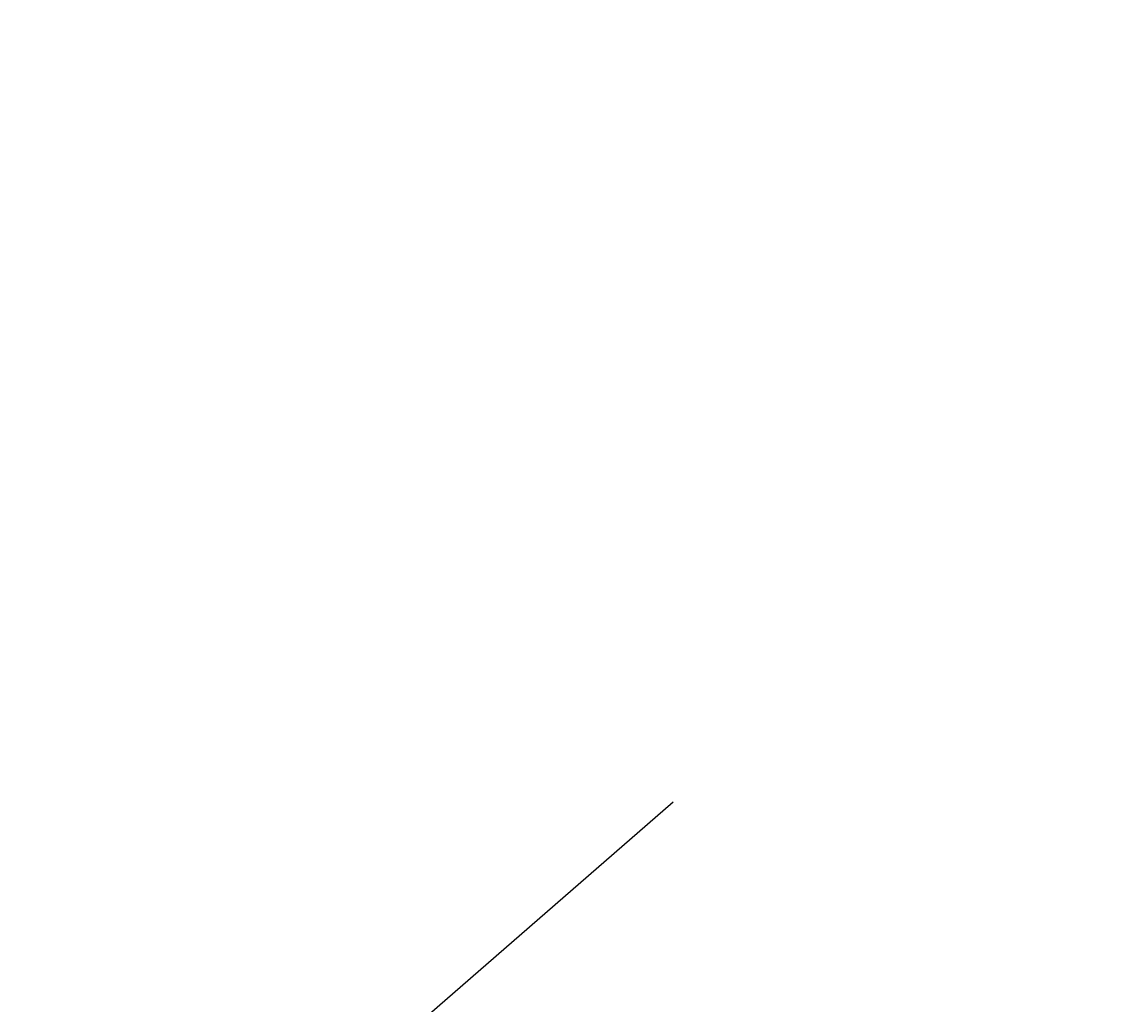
# Model space of a CAD drawing. Header units: inches. Extents: x 0 to 420, y 0 to 297.
# Tile 61 of 90: x 169 to 198, y 144 to 170. Entities that reach past the tile are written whole.
import ezdxf

# ---------------------------------------------------------------- set-up
doc = ezdxf.new("R2010")
doc.units = ezdxf.units.IN
doc.header["$LTSCALE"] = 23.1
doc.header["$MEASUREMENT"] = 0
doc.layers.get('0').update_dxf_attribs({"linetype": 'CONTINUOUS'})
doc.layers.add('DIM_PILOTEES', color=7, linetype='CONTINUOUS')
doc.styles.add('TEXTSTYLE_2', font='txt', dxfattribs={"width": 0.7})
doc.dimstyles.new('DIMSTYLE_2', dxfattribs={"dimtxt": 0.18, "dimasz": 3.5, "dimexe": 2, "dimexo": 0, "dimgap": 0.18, "dimtad": 1, "dimzin": 4, "dimdsep": 46, "dimtxsty": 'TEXTSTYLE_2', "dimblk": '_FILLED', "dimblk1": '_FILLED', "dimblk2": '_FILLED', "dimcen": 0.09, "dimazin": 1, "dimtp": 0.5, "dimtm": 0.5, "dimtfac": 1, "dimtdec": -1, "dimtofl": 0, "dimtmove": 0, "dimatfit": 3, "dimldrblk": '_FILLED', "dimfxl": 1, "dimtolj": 1, "dimtzin": 4, "dimarcsym": 0})

# ---------------------------------------------------------------- blocks, each defined once
blk = doc.blocks.new('*D9')
at = {"layer": 'DIM_PILOTEES', "color": 2, "linetype": 'Continuous'}
for p, q in [((186.323086, 149.4649), (168.332352, 133.825796)), ((250.946786, 149.464898), (268.937519, 133.825795))]:
    blk.add_line(p, q, dxfattribs=at)
for start, end in [(89.999999, 220.999994), (319.000004, 89.999999)]:
    blk.add_arc((218.634936, 177.553157), 64.651572, start, end, dxfattribs=at)
for points in [[(167.231803, 137.522881), (169.841771, 135.137914), (168.003992, 138.158273)], [(269.265879, 138.158272), (267.4281, 135.137913), (270.038068, 137.522879)]]:
    blk.add_solid(points, dxfattribs=at)
blk = doc.blocks.new('_FILLED')
at = {"color": 0, "linetype": 'ByBlock'}
blk.add_solid([(0, 0), (-1, 0.142857), (-1, -0.142857)], dxfattribs=at)

msp = doc.modelspace()

# ---------------------------------------------------------------- dimensions: what is measured, and where the dimension line sits
at = {"layer": 'DIM_PILOTEES', "color": 2, "linetype": 'Continuous'}
dim = msp.add_angular_dim_3p(base=(218.634937, 242.204729), center=(218.634936, 177.553157), p1=(250.946786, 149.464898), p2=(186.323086, 149.4649), text=' ', dimstyle='DIMSTYLE_2', dxfattribs=at)
dim.commit()
dim.dimension.update_dxf_attribs({"geometry": '*D9', "text_midpoint": (215.229099, 242.114957), "dimtype": 165})

doc.saveas('drawing.dxf')
